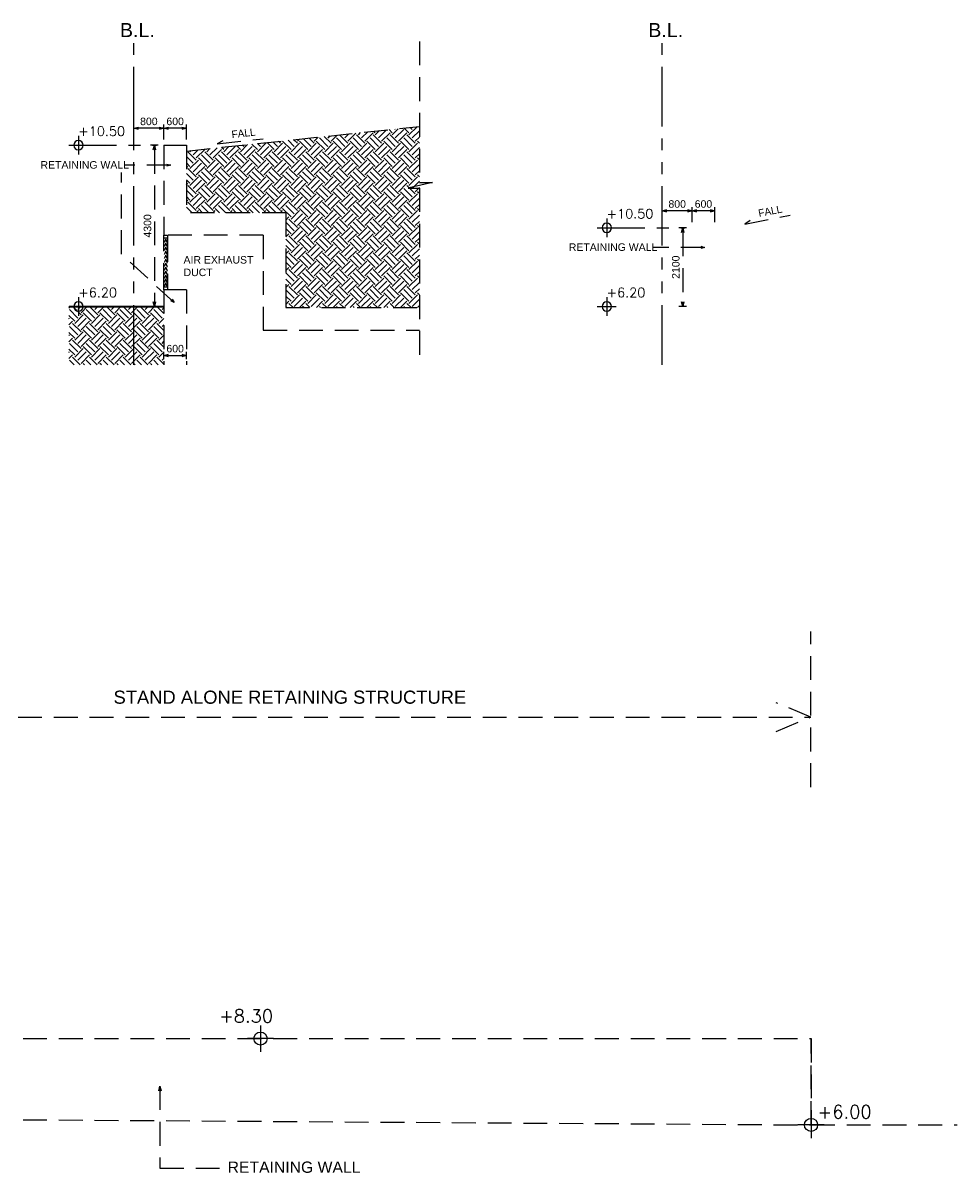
# Model space of a CAD drawing. Header units: millimetres. Extents: x 113048 to 489828, y -130780 to 23393.
# Tile 85 of 98: x 455205 to 480097, y -123146 to -92505. Entities that reach past the tile are written whole.
import ezdxf

# ---------------------------------------------------------------- set-up
doc = ezdxf.new("R2010")
doc.units = ezdxf.units.MM
doc.header["$LTSCALE"] = 100
for name, pattern in [('DASHEDX2', [38.1, 25.4, -12.7]), ('Grid Line', [22.225, 12.7, -3.175, 3.175, -3.175]), ('Hidden', [9.525, 6.35, -3.175]), ('PHANTOM', [63.5, 31.75, -6.35, 6.35, -6.35, 6.35, -6.35])]:
    doc.linetypes.add(name, pattern=pattern)
for name, color, linetype in [('+C-160', 160, 'Hidden'), ('LEVEL', 7, 'Continuous'), ('WATERPROOF', 2, 'DASHEDX2')]:
    doc.layers.add(name, color=color, linetype=linetype)
doc.styles.add('romans', font='romans.shx')
doc.styles.add('Swis721tBT', font='swissl.ttf')
doc.styles.add('SWISS MD BT', font='swiss.ttf')
doc.dimstyles.new('INTDIM', dxfattribs={"dimtxt": 200, "dimasz": 125, "dimexe": 100, "dimexo": 150, "dimgap": 80, "dimtad": 1, "dimdec": 0, "dimzin": 9, "dimdsep": 46, "dimtxsty": 'Swis721tBT', "dimblk": 'OPEN30', "dimcen": -125, "dimclrd": 256, "dimclre": 256, "dimclrt": 2, "dimaunit": 1, "dimadec": 1, "dimazin": 0, "dimtfac": 0.444444, "dimtdec": 0, "dimtix": 1, "dimtmove": 2, "dimatfit": 3, "dimldrblk": 'OPEN30', "dimfxl": 0, "dimtolj": 1, "dimlwd": -1, "dimlwe": -1, "dimarcsym": 0})

# ---------------------------------------------------------------- blocks, each defined once
blk = doc.blocks.new('FGGG')
at = {"layer": 'WATERPROOF', "color": 0, "linetype": 'ByBlock'}
for p, q in [((78210, 48810, 0), (78206, 48810, 0)), ((78289, 48810, 0), (78292, 48810, 0))]:
    blk.add_line(p, q, dxfattribs=at)
at = {"layer": 'WATERPROOF', "color": 0, "linetype": 'ByBlock', "elevation": 0}
for points in [[(78206, 48810), (78249, 48900), (78292, 48810)], [(78210, 48810), (78249, 48895), (78289, 48810)]]:
    blk.add_lwpolyline(points, dxfattribs=at)
blk = doc.blocks.new('SECTION L-L_OLD')
at = {"layer": '+C-160'}
h = blk.add_hatch(dxfattribs=at)
h.set_pattern_fill('EARTH', color=256, scale=50, angle=3.6498)
h.set_pattern_definition([(45, (-39030.13, -95203.77), (3e-14, 449.0128), [317.5, -317.5]), (45, (-39114.32, -95119.58), (3e-14, 449.0128), [317.5, -317.5]), (45, (-39198.5, -95035.4), (3e-14, 449.0128), [317.5, -317.5]), (135, (-39198.5, -94979.26), (-449.0128, 3e-14), [317.5, -317.5]), (135, (-39114.32, -94895.07), (-449.0128, 3e-14), [317.5, -317.5]), (135, (-39030.13, -94810.9), (-449.0128, 3e-14), [317.5, -317.5])])
h.paths.add_polyline_path([(220644, -97561), (223294, -97561), (223294, -100086), (226853, -100086), (226853, -95261), (220644, -95916)])
h = blk.add_hatch(dxfattribs=at)
h.set_pattern_fill('EARTH', color=256, scale=50, angle=45)
h.set_pattern_definition([(45, (-47489.92, -14465.47), (3e-14, 449.0128), [317.5, -317.5]), (45, (-47574.1, -14381.3), (3e-14, 449.0128), [317.5, -317.5]), (45, (-47658.3, -14297.1), (3e-14, 449.0128), [317.5, -317.5]), (135, (-47658.3, -14240.97), (-449.0128, 3e-14), [317.5, -317.5]), (135, (-47574.1, -14156.78), (-449.0128, 3e-14), [317.5, -317.5]), (135, (-47489.92, -14072.6), (-449.0128, 3e-14), [317.5, -317.5])])
h.paths.add_polyline_path([(220044, -101611), (217515, -101611), (217515, -100061), (220044, -100061)])
for p, q in [((226853, -92996, 0), (226853, -96751, 0)), ((220044, -95761, 0), (220044, -98161, 0)), ((220044, -95761, 0), (220644, -95761, 0)), ((220644, -95761, 0), (220644, -97561, 0)), ((227201, -96751, 0), (226551, -96901, 0)), ((226853, -96751, 0), (227201, -96751, 0)), ((226551, -96901, 0), (226853, -96901, 0)), ((226853, -96901, 0), (226853, -101611, -6509)), ((223294, -97561, 0), (220644, -97561, 0)), ((223294, -97561, 0), (223294, -100086, 0)), ((222694, -98161, 0), (220044, -98161, 0)), ((220044, -99536, 0), (220044, -98236, 0)), ((220144, -98236, 0), (220144, -99536, 0)), ((222694, -98161, 0), (222694, -100686, 0)), ((220044, -99611, 0), (220044, -101611, 0)), ((220644, -99611, 0), (220044, -99611, 0)), ((220644, -99611, 0), (220644, -101611, 0)), ((223294, -100086, 0), (226853, -100086, 0)), ((222694, -100686, 0), (226853, -100686, 0))]:
    blk.add_line(p, q, dxfattribs=at)
at = {"layer": '+C-160', "elevation": 0}
blk.add_lwpolyline([(220644, -95916), (226853, -95261)], dxfattribs=at)
for points in [[(220144, -98236), (220044, -98236), (220044, -98161), (220144, -98161)], [(220144, -99611), (220044, -99611), (220044, -99536), (220144, -99536)]]:
    blk.add_lwpolyline(points, close=True, dxfattribs=at)
at = {"layer": '+C-160', "const_width": 50}
blk.add_lwpolyline([(220044, -100061), (217515, -100061)], dxfattribs=at)
at = {"layer": '+C-160', "linetype": 'ByBlock', "xscale": -1, "rotation": 359.999999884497}
for p in [(298343, -147165, 0), (298343, -147271, 0), (298343, -147377, 0), (298343, -147483, 0), (298343, -147589, 0), (298343, -147589, 0), (298343, -147695, 0), (298343, -147801, 0), (298343, -147907, 0), (298343, -148013, 0), (298343, -148119, 0), (298343, -148119, 0), (298343, -148225, 0), (298343, -148331, 0)]:
    blk.add_blockref('FGGG', p, dxfattribs=at)
blk = doc.blocks.new('_Open30')
at = {"color": 0, "linetype": 'ByBlock', "lineweight": -2}
for p, q in [((-1, 0.27), (0, 0)), ((0, 0), (-1, -0.27)), ((0, 0), (-1, 0))]:
    blk.add_line(p, q, dxfattribs=at)
blk = doc.blocks.new('*D82')
at = {"layer": '+C-160'}
for p, q in [((219244, -95611), (219244, -95211)), ((220044, -95611), (220044, -95211)), ((219919, -95311), (219369, -95311))]:
    blk.add_line(p, q, dxfattribs=at)
at = {"layer": 'Defpoints', "color": 0}
for p in [(219244, -95311), (219244, -95761, 0), (220044, -95761, 0)]:
    blk.add_point(p, dxfattribs=at)
at = {"layer": '+C-160', "xscale": 125, "yscale": 125, "zscale": 125}
for p, rotation in [((219244, -95311), 179.9999961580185), ((220044, -95311), 359.9999961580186)]:
    blk.add_blockref('_Open30', p, dxfattribs=dict(at, rotation=rotation))
at = {"layer": '+C-160', "insert": (219644, -95128), "char_height": 200, "attachment_point": 5, "rotation": 360, "style": 'Swis721tBT'}
blk.add_mtext('\\A1;800', dxfattribs=at)
blk = doc.blocks.new('*D83')
at = {"layer": '+C-160'}
for p, q in [((219894, -95761), (219691, -95761)), ((219791, -95886), (219791, -99936)), ((219894, -100061), (219691, -100061))]:
    blk.add_line(p, q, dxfattribs=at)
at = {"layer": 'Defpoints', "color": 0}
for p in [(220044, -95761, 0), (219791, -100061), (220044, -100061, 0)]:
    blk.add_point(p, dxfattribs=at)
at = {"layer": '+C-160', "xscale": 125, "yscale": 125, "zscale": 125}
for p, rotation in [((219791, -95761), 90), ((219791, -100061), 270)]:
    blk.add_blockref('_Open30', p, dxfattribs=dict(at, rotation=rotation))
at = {"layer": '+C-160', "insert": (219608, -97911), "char_height": 200, "attachment_point": 5, "rotation": 90, "style": 'Swis721tBT'}
blk.add_mtext('\\A1;4300', dxfattribs=at)
blk = doc.blocks.new('ELEX')
at = {"layer": 'LEVEL'}
for p, q in [((0, 0.5), (0, -0.5)), ((0.5, 0), (-0.5, 0))]:
    blk.add_line(p, q, dxfattribs=at)
blk.add_circle((0, 0), 0.25, dxfattribs=at)
at = {"layer": 'LEVEL', "style": 'romans'}
blk.add_attdef('ELEX', (0.257, 0.354), '', height=0.5, dxfattribs=at)
blk = doc.blocks.new('*D84')
at = {"layer": '+C-160'}
for p, q in [((220044, -95611), (220044, -95211)), ((220644, -95611), (220644, -95211)), ((220519, -95311), (220169, -95311))]:
    blk.add_line(p, q, dxfattribs=at)
at = {"layer": 'Defpoints', "color": 0}
for p in [(220044, -95311), (220044, -95761), (220644, -95761, 0)]:
    blk.add_point(p, dxfattribs=at)
at = {"layer": '+C-160', "xscale": 125, "yscale": 125, "zscale": 125}
for p, rotation in [((220044, -95311), 180.0000008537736), ((220644, -95311), 8.53773646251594e-07)]:
    blk.add_blockref('_Open30', p, dxfattribs=dict(at, rotation=rotation))
at = {"layer": '+C-160', "insert": (220344, -95128), "char_height": 200, "attachment_point": 5, "rotation": 0, "style": 'Swis721tBT'}
blk.add_mtext('\\A1;600', dxfattribs=at)
blk = doc.blocks.new('*D85')
at = {"layer": '+C-160'}
for p, q in [((220044, -101461), (220044, -101265)), ((220169, -101365), (220519, -101365)), ((220644, -101461), (220644, -101265))]:
    blk.add_line(p, q, dxfattribs=at)
at = {"layer": 'Defpoints', "color": 0}
for p in [(220644, -101365), (220044, -101611, 1), (220644, -101611, 1)]:
    blk.add_point(p, dxfattribs=at)
at = {"layer": '+C-160', "xscale": 125, "yscale": 125, "zscale": 125, "rotation": 180}
blk.add_blockref('_Open30', (220044, -101365), dxfattribs=at)
at = {"layer": '+C-160', "xscale": 125, "yscale": 125, "zscale": 125}
blk.add_blockref('_Open30', (220644, -101365), dxfattribs=at)
at = {"layer": '+C-160', "insert": (220344, -101182), "char_height": 200, "attachment_point": 5, "style": 'Swis721tBT'}
blk.add_mtext('\\A1;600', dxfattribs=at)
blk = doc.blocks.new('*D24')
at = {"layer": '+C-160'}
for p, q in [((233324, -97811), (233324, -97411)), ((234124, -97811), (234124, -97411)), ((233999, -97511), (233449, -97511))]:
    blk.add_line(p, q, dxfattribs=at)
at = {"layer": 'Defpoints', "color": 0}
for p in [(233324, -97511), (233324, -97961, 0), (234124, -97961, 0)]:
    blk.add_point(p, dxfattribs=at)
at = {"layer": '+C-160', "xscale": 125, "yscale": 125, "zscale": 125}
for p, rotation in [((233324, -97511), 179.9999961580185), ((234124, -97511), 359.9999961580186)]:
    blk.add_blockref('_Open30', p, dxfattribs=dict(at, rotation=rotation))
at = {"layer": '+C-160', "insert": (233724, -97328), "char_height": 200, "attachment_point": 5, "rotation": 360, "style": 'Swis721tBT'}
blk.add_mtext('\\A1;800', dxfattribs=at)
blk = doc.blocks.new('*D25')
at = {"layer": '+C-160'}
for p, q in [((233974, -97961), (233771, -97961)), ((233871, -98086), (233871, -99936)), ((233974, -100061), (233771, -100061))]:
    blk.add_line(p, q, dxfattribs=at)
at = {"layer": 'Defpoints', "color": 0}
for p in [(234124, -97961, 0), (233871, -100061), (234124, -100061, 0)]:
    blk.add_point(p, dxfattribs=at)
at = {"layer": '+C-160', "xscale": 125, "yscale": 125, "zscale": 125}
for p, rotation in [((233871, -97961), 90), ((233871, -100061), 270)]:
    blk.add_blockref('_Open30', p, dxfattribs=dict(at, rotation=rotation))
at = {"layer": '+C-160', "insert": (233688, -99011), "char_height": 200, "attachment_point": 5, "rotation": 90, "style": 'Swis721tBT'}
blk.add_mtext('\\A1;2100', dxfattribs=at)
blk = doc.blocks.new('*D26')
at = {"layer": '+C-160'}
for p, q in [((234124, -97811), (234124, -97411)), ((234724, -97811), (234724, -97411)), ((234599, -97511), (234249, -97511))]:
    blk.add_line(p, q, dxfattribs=at)
at = {"layer": 'Defpoints', "color": 0}
for p in [(234124, -97511), (234124, -97961), (234724, -97961, 0)]:
    blk.add_point(p, dxfattribs=at)
at = {"layer": '+C-160', "xscale": 125, "yscale": 125, "zscale": 125}
for p, rotation in [((234124, -97511), 180.0000008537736), ((234724, -97511), 8.53773646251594e-07)]:
    blk.add_blockref('_Open30', p, dxfattribs=dict(at, rotation=rotation))
at = {"layer": '+C-160', "insert": (234424, -97328), "char_height": 200, "attachment_point": 5, "rotation": 0, "style": 'Swis721tBT'}
blk.add_mtext('\\A1;600', dxfattribs=at)
blk = doc.blocks.new('ELEVATION ENTRANCE_OLD')
at = {"layer": '+C-160'}
for p, q in [((207720, -119565, 2), (237291, -119565, 2)), ((237291, -119565, 2), (237291, -121670, 2)), ((237291, -121865, 2), (237291, -119565, 2))]:
    blk.add_line(p, q, dxfattribs=at)
at = {"layer": '+C-160', "elevation": 1}
for points in [[(207720, -121669), (237291, -121865)], [(237291, -121865), (241181, -121865)]]:
    blk.add_lwpolyline(points, dxfattribs=at)
blk = doc.blocks.new('SECTION L-L_TEXT_OLD')
at = {"layer": '+C-160', "linetype": 'PHANTOM', "ltscale": 0.5}
blk.add_line((219243.5, -101610.8), (219243.5, -92995.5), dxfattribs=at)
at = {"layer": '+C-160', "linetype": 'Grid Line'}
blk.add_line((217514.7, -95760.8), (219843.5, -95760.8), dxfattribs=at)
at = {"layer": '+C-160', "elevation": 0}
blk.add_lwpolyline([(221618.5, -95642.3), (221466.6, -95727.6), (222688.4, -95589.1)], dxfattribs=at)
at = {"layer": '+C-160'}
ref = blk.add_blockref('ELEX', (217764.7, -95760.8, 0), dxfattribs=dict(at, xscale=-499.9999999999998, yscale=499.9999999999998, zscale=499.9999999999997, rotation=359.9999999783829))
ref.add_attrib('ELEX', '+10.50', (217764.7, -95510.8, 0), dxfattribs={"height": 250, "rotation": 360, "style": 'romans'})
ref = blk.add_blockref('ELEX', (217764.7, -100060.8, 0), dxfattribs=dict(at, xscale=-499.9999999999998, yscale=499.9999999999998, zscale=499.9999999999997, rotation=359.9999999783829))
ref.add_attrib('ELEX', '+6.20', (217764.7, -99810.8, 0), dxfattribs={"height": 250, "rotation": 360, "style": 'romans'})
at = {"layer": '+C-160', "insert": (218871.9, -92504.6, 0), "char_height": 375, "attachment_point": 1, "style": 'SWISS MD BT'}
blk.add_mtext('B.L.', dxfattribs=at)
at = {"layer": '+C-160', "insert": (222471.6, -95304.5, 0), "char_height": 200, "width": 2254.64, "attachment_point": 3, "rotation": 6.4694}
blk.add_mtext('FALL', dxfattribs=at)
at = {"layer": '+C-160', "char_height": 200, "width": 2795.192, "attachment_point": 1, "rotation": 360, "style": 'SWISS MD BT'}
for s, insert in [('RETAINING WALL', (216754.7, -96184.9, 0)), ('AIR EXHAUST\\PDUCT', (220567.9, -98715, 0))]:
    blk.add_mtext(s, dxfattribs=dict(at, insert=insert))
at = {"layer": '+C-160'}
for base, p1, p2, angle, picture, middle in [((219243.5, -95310.5, 0), (220043.5, -95760.8, 0), (219243.5, -95760.8, 0), 360, '*D82', (219643.5, -95127.8, 0)), ((220043.5, -95310.5, 0), (220643.5, -95760.8, 0), (220043.5, -95760.5, 0), 0, '*D84', (220343.5, -95127.8, 0)), ((219790.9, -100060.8, 0), (220043.5, -95760.8, 0), (220043.5, -100060.8, 0), 90, '*D83', (219608.1, -97910.8, 0))]:
    dim = blk.add_linear_dim(base=base, p1=p1, p2=p2, angle=angle, dimstyle='INTDIM', override={"dimclrt": 256}, dxfattribs=at)
    dim.commit()
    dim.dimension.update_dxf_attribs({"geometry": picture, "text_midpoint": middle})
dim = blk.add_linear_dim(base=(220643.5, -101365.2, -0.8), p1=(220043.5, -101610.8), p2=(220643.5, -101610.8), dimstyle='INTDIM', override={"dimclrt": 256}, dxfattribs=at)
dim.commit()
dim.dimension.update_dxf_attribs({"geometry": '*D85', "text_midpoint": (220343.5, -101182.4, -0.8)})
for points in [[(220318.3, -99951.1, -0.8), (218916, -98663.3, -0.8), (218916, -96487.4, -0.8)], [(220225.1, -96290.7, 0), (219013.2, -96290.7, 0)]]:
    blk.add_leader(points, dimstyle='INTDIM', override={"dimtxt": 350, "dimasz": 100, "dimgap": 100, "dimclrd": 256, "dimarcsym": 2}, dxfattribs=at)
blk = doc.blocks.new('SECTION M-M_TEXT_OLD')
at = {"layer": '+C-160', "linetype": 'PHANTOM', "ltscale": 0.5}
blk.add_line((233323.9, -101610.8, 0), (233323.9, -92995.5, 0), dxfattribs=at)
at = {"layer": '+C-160', "linetype": 'Grid Line'}
blk.add_line((231595, -97960.5, 0), (233923.9, -97960.5, 0), dxfattribs=at)
at = {"layer": '+C-160', "elevation": 0}
blk.add_lwpolyline([(235673, -97762.5), (235528.6, -97860.1), (236734.8, -97621.1)], dxfattribs=at)
at = {"layer": '+C-160'}
ref = blk.add_blockref('ELEX', (231845, -97960.5, 0), dxfattribs=dict(at, xscale=-499.9999999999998, yscale=499.9999999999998, zscale=499.9999999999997, rotation=359.9999999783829))
ref.add_attrib('ELEX', '+10.50', (231845, -97710.5, 0), dxfattribs={"height": 250, "rotation": 360, "style": 'romans'})
ref = blk.add_blockref('ELEX', (231845, -100060.8, 0), dxfattribs=dict(at, xscale=-499.9999999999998, yscale=499.9999999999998, zscale=499.9999999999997, rotation=359.9999999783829))
ref.add_attrib('ELEX', '+6.20', (231845, -99810.8, 0), dxfattribs={"height": 250, "rotation": 360, "style": 'romans'})
at = {"layer": '+C-160', "insert": (232952.2, -92504.6, 0), "char_height": 375, "attachment_point": 1, "style": 'SWISS MD BT'}
blk.add_mtext('B.L.', dxfattribs=at)
at = {"layer": '+C-160', "insert": (236495.2, -97355.4, 0), "char_height": 200, "width": 2254.64, "attachment_point": 3, "rotation": 11.20534}
blk.add_mtext('FALL', dxfattribs=at)
at = {"layer": '+C-160', "insert": (230835, -98376.2, 0), "char_height": 200, "width": 2795.192, "attachment_point": 1, "rotation": 360, "style": 'SWISS MD BT'}
blk.add_mtext('RETAINING WALL', dxfattribs=at)
at = {"layer": '+C-160'}
for base, p1, p2, angle, picture, middle in [((233323.9, -97510.5, 0), (234123.9, -97960.8, 0), (233323.9, -97960.8, 0), 360, '*D24', (233723.9, -97327.8, 0)), ((234123.9, -97510.5, 0), (234723.9, -97960.8, 0), (234123.9, -97960.5, 0), 0, '*D26', (234423.9, -97327.8, 0)), ((233871.2, -100060.8, 0), (234123.9, -97960.8, 0), (234123.9, -100060.8, 0), 90, '*D25', (233688.4, -99010.8, 0))]:
    dim = blk.add_linear_dim(base=base, p1=p1, p2=p2, angle=angle, dimstyle='INTDIM', override={"dimclrt": 256}, dxfattribs=at)
    dim.commit()
    dim.dimension.update_dxf_attribs({"geometry": picture, "text_midpoint": middle})
blk.add_leader([(234453.5, -98482, 0), (233093.5, -98482, 0)], dimstyle='INTDIM', override={"dimtxt": 350, "dimasz": 100, "dimgap": 100, "dimclrd": 256, "dimarcsym": 2}, dxfattribs=at)
blk = doc.blocks.new('ELEVATION ENTRANCE_TEXT_OLD')
at = {"layer": '+C-160'}
for p, q in [((237286.5, -112863.3, 0.1), (237286.5, -108720.7, 0.1)), ((121862.4, -110997.8, 0.1), (237286.5, -110997.8, 0.1))]:
    blk.add_line(p, q, dxfattribs=at)
at = {"layer": '+C-160', "elevation": 0.1}
blk.add_lwpolyline([(236362.6, -111380.5), (237286.5, -110997.8), (236362.6, -110615.1)], dxfattribs=at)
at = {"layer": '+C-160'}
ref = blk.add_blockref('ELEX', (222619.4, -119564.8, 1.5), dxfattribs=dict(at, xscale=700.0000000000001, yscale=700.0000000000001, zscale=700.0000000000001))
ref.add_attrib('ELEX', '+8.30', (221515.9, -119137.6, 1.5), dxfattribs={"height": 350, "style": 'romans'})
ref = blk.add_blockref('ELEX', (237291, -121864.8, 1.5), dxfattribs=dict(at, xscale=700.0000000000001, yscale=700.0000000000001, zscale=700.0000000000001))
ref.add_attrib('ELEX', '+6.00', (237466, -121689.8, 1.5), dxfattribs={"height": 350, "style": 'romans'})
at = {"layer": '+C-160', "style": 'SWISS MD BT'}
for s, insert, char_height, width, attachment_point, rotation in [('STAND ALONE RETAINING STRUCTURE', (218702.3, -110647.8, 0.1), 350, 9601.823, 7, 0), ('RETAINING WALL ', (221743.2, -122840.2, 2.8), 300, 5568.685, 1, 360)]:
    blk.add_mtext(s, dxfattribs=dict(at, insert=insert, char_height=char_height, width=width, attachment_point=attachment_point, rotation=rotation))
at = {"layer": '+C-160'}
blk.add_leader([(219939.7, -120831.5, 2.9), (219939.7, -123016.4, 2.9), (221616.2, -123016.4, 2.9)], dimstyle='INTDIM', override={"dimtad": 0, "dimclrd": 256}, dxfattribs=at)

msp = doc.modelspace()

# ---------------------------------------------------------------- block references
at = {"layer": '+C-160'}
for name in ['SECTION L-L_OLD', 'ELEVATION ENTRANCE_OLD']:
    msp.add_blockref(name, (238915.8, 0), dxfattribs=at)
at = {"layer": 'Defpoints'}
for name in ['SECTION L-L_TEXT_OLD', 'SECTION M-M_TEXT_OLD', 'ELEVATION ENTRANCE_TEXT_OLD']:
    msp.add_blockref(name, (238915.8, 0), dxfattribs=at)

doc.saveas('drawing.dxf')
